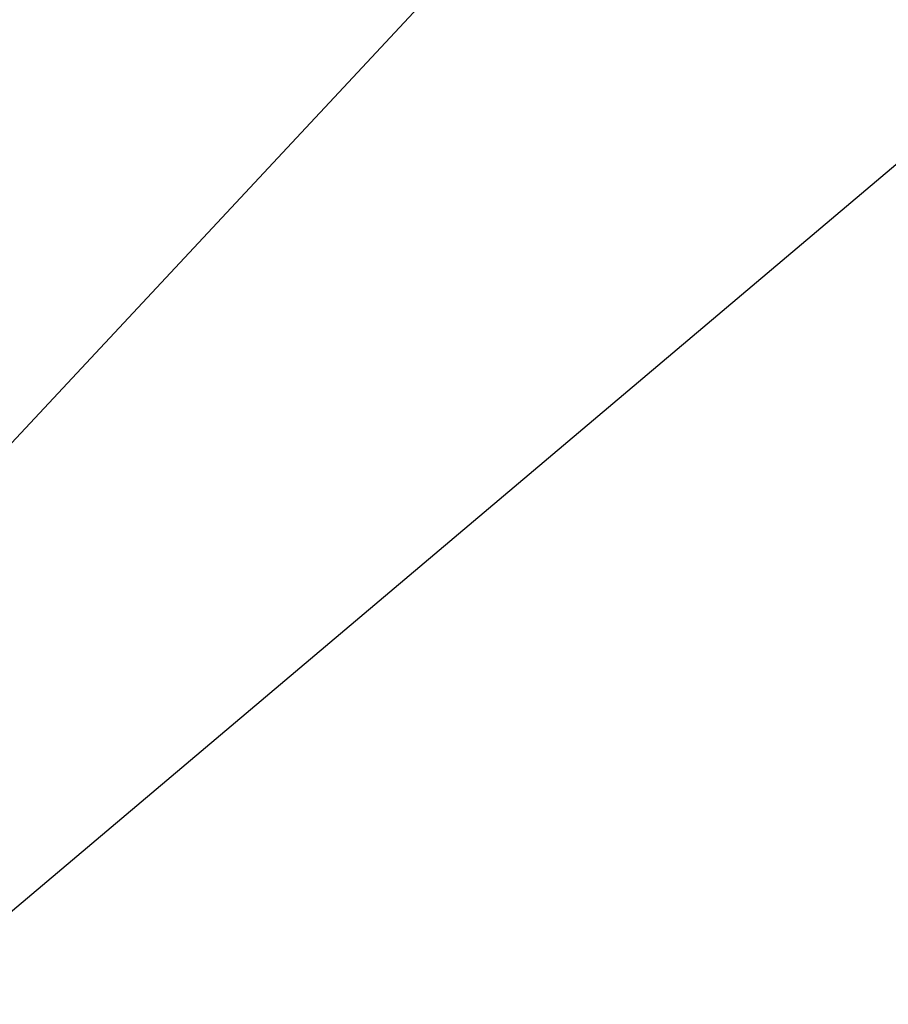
# Model space of a CAD drawing. Extents: x 0.3 to 31.7, y -15.7 to 15.7.
# Tile 25 of 80: x 5.06275 to 5.06964, y -10.91035 to -10.90254. Entities that reach past the tile are written whole.
import ezdxf

# ---------------------------------------------------------------- set-up
doc = ezdxf.new("R2010")
doc.units = 0
doc.header["$MEASUREMENT"] = 0
doc.layers.get('0').update_dxf_attribs({"linetype": 'CONTINUOUS'})

# ---------------------------------------------------------------- blocks, each defined once
blk = doc.blocks.new('LUXORA_ZWIS_DU_Y_STL')
at = {"color": 0}
for p, q in [((5.0463417, -10.9234163, 0.7184334), (5.1274728, -10.8364556, 0.7172396)), ((5.0463417, -10.9234163, 0.7184334), (5.1274728, -10.8364556, 0.7172396)), ((5.137209, -10.8466778, 0.7179133), (5.0463417, -10.9234163, 0.7184334)), ((5.137209, -10.8466778, 0.7179133), (5.0463417, -10.9234163, 0.7184334))]:
    blk.add_line(p, q, dxfattribs=at)
mesh = blk.add_polyface(dxfattribs=at)
corners = [(5.0959526, -10.8211391, 4.1460109), (5.0113828, -10.9023627, 4.1465312), (5.0154618, -10.908411, 4.1460109)]
mesh.append_faces([[corners[k] for k in face] for face in [(0, 1, 2)]], dxfattribs={"color": 0})
mesh = blk.add_polyface(dxfattribs=at)
corners = [(5.1190684, -10.8276307, 0.7100825), (5.0336859, -10.8986406, 0.6980819), (5.1139201, -10.8222253, 0.6980819), (5.0343146, -10.9083509, 0.7100825)]
mesh.append_faces([[corners[k] for k in face] for face in [(0, 1, 2), (1, 0, 3)]], dxfattribs={"vtx0": -1, "color": 0})
mesh = blk.add_polyface(dxfattribs=at)
corners = [(5.10852, -10.8327298, 4.198515), (5.0488828, -10.9100378, 4.1872799), (5.0485464, -10.8977563, 4.198515), (5.1148224, -10.8385425, 4.1872799)]
mesh.append_faces([[corners[k] for k in face] for face in [(0, 1, 2), (1, 0, 3)]], dxfattribs={"vtx0": -1, "color": 0})
mesh = blk.add_polyface(dxfattribs=at)
corners = [(5.1460452, -10.8559556, 0.7119495), (5.0780968, -10.9325115, 0.7007145), (5.065811, -10.9323721, 0.7119495), (5.1519583, -10.8621648, 0.7007145)]
mesh.append_faces([[corners[k] for k in face] for face in [(0, 1, 2), (1, 0, 3)]], dxfattribs={"vtx0": -1, "color": 0})

msp = doc.modelspace()

# ---------------------------------------------------------------- block references
at = {"color": 0}
msp.add_blockref('LUXORA_ZWIS_DU_Y_STL', (0, 0), dxfattribs=at)

doc.saveas('drawing.dxf')
